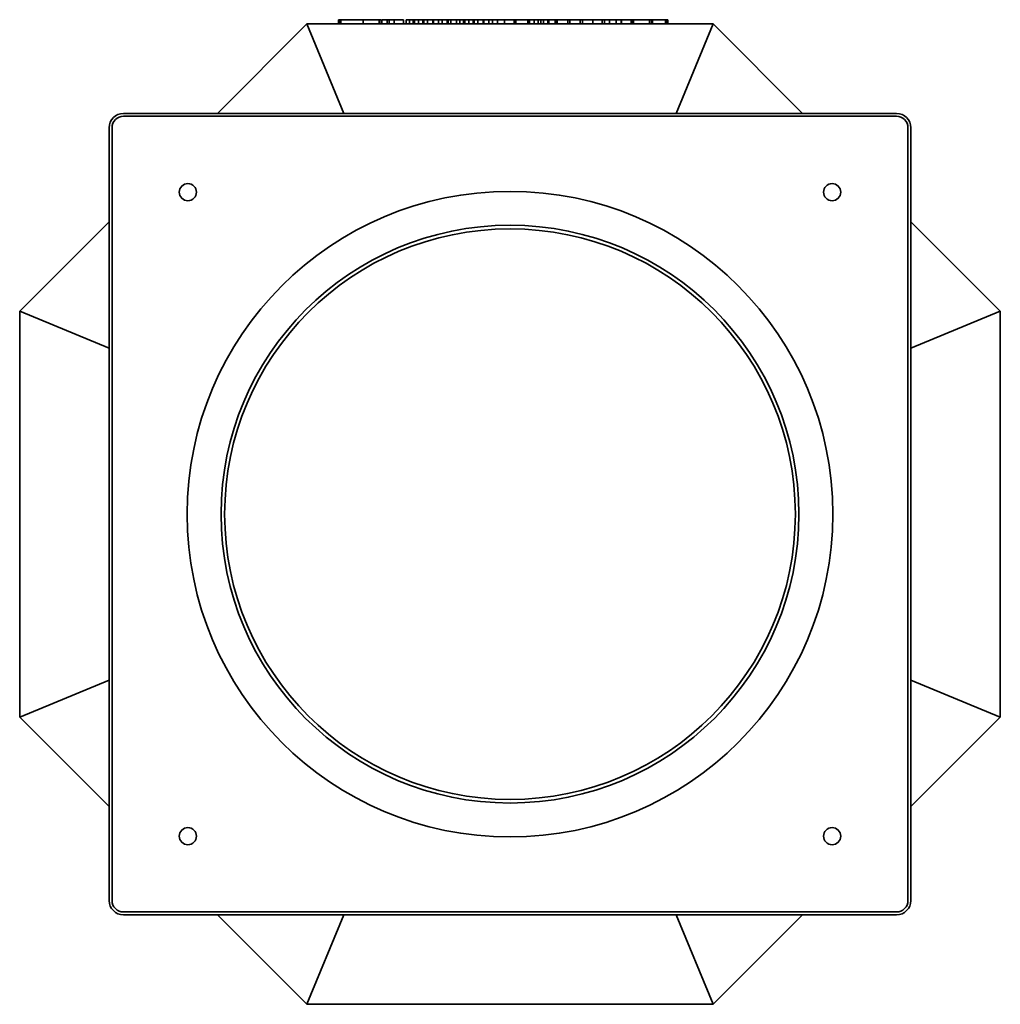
# Model space of a CAD drawing. Header units: millimetres. Extents: x 287 to 973, y 101 to 789.
import ezdxf

# ---------------------------------------------------------------- set-up
doc = ezdxf.new("R2010")
doc.units = ezdxf.units.MM
doc.header["$LTSCALE"] = 3
doc.layers.add('Krawędzie widoczne(ISO)', color=7, linetype='Continuous', lineweight=35, true_color=0x262659)

msp = doc.modelspace()

# ---------------------------------------------------------------- linework, layer by layer
at = {"layer": 'Krawędzie widoczne(ISO)'}
for p, q in [((425.63, 724), (488.13, 786.5)), ((488.13, 786.5), (771.87, 786.5)), ((488.13, 786.5), (514.02, 724)), ((510.1, 789.5), (511.22, 789.5)), ((510.1, 789.5), (510.1, 786.5)), ((511.22, 789.5), (511.88, 789.5)), ((511.22, 789.5), (511.22, 786.5)), ((511.88, 789.5), (526.8, 789.5)), ((511.88, 789.5), (511.88, 786.5)), ((526.8, 789.5), (527.32, 789.5)), ((527.32, 789.5), (531.66, 789.5)), ((527.32, 789.5), (527.32, 786.5)), ((531.66, 789.5), (538.53, 789.5)), ((538.53, 789.5), (539.33, 789.5)), ((538.53, 789.5), (538.53, 786.5)), ((539.33, 789.5), (539.95, 789.5)), ((539.95, 789.5), (539.95, 786.5)), ((540.44, 789.5), (544.21, 789.5)), ((540.44, 789.5), (540.44, 786.5)), ((544.21, 789.5), (545.49, 789.5)), ((544.21, 789.5), (544.21, 786.5)), ((545.49, 789.5), (549.18, 789.5)), ((545.49, 789.5), (545.49, 786.5)), ((549.18, 789.5), (551.14, 789.5)), ((549.18, 789.5), (549.18, 786.5)), ((551.14, 789.5), (555.72, 789.5)), ((555.72, 789.5), (555.72, 786.5)), ((557.43, 789.5), (559.54, 789.5)), ((557.43, 789.5), (557.43, 786.5)), ((559.54, 789.5), (559.79, 789.5)), ((559.79, 789.5), (562.28, 789.5)), ((559.79, 789.5), (559.79, 786.5)), ((562.28, 789.5), (563.19, 789.5)), ((562.28, 789.5), (562.28, 786.5)), ((563.19, 789.5), (565.97, 789.5)), ((563.19, 789.5), (563.19, 786.5)), ((565.97, 789.5), (569.03, 789.5)), ((565.97, 789.5), (565.97, 786.5)), ((569.03, 789.5), (569.77, 789.5)), ((569.03, 789.5), (569.03, 786.5)), ((569.77, 789.5), (569.77, 786.5)), ((569.77, 789.5), (572.27, 789.5)), ((572.27, 789.5), (576.13, 789.5)), ((572.27, 789.5), (572.27, 786.5)), ((576.13, 789.5), (576.47, 789.5)), ((576.13, 789.5), (576.13, 786.5)), ((576.47, 789.5), (576.62, 789.5)), ((576.47, 789.5), (576.47, 786.5)), ((576.62, 789.5), (580.06, 789.5)), ((576.62, 789.5), (576.62, 786.5)), ((580.06, 789.5), (582.67, 789.5)), ((580.06, 789.5), (580.06, 786.5)), ((582.67, 789.5), (586.11, 789.5)), ((582.67, 789.5), (582.67, 786.5)), ((586.11, 789.5), (586.8, 789.5)), ((586.11, 789.5), (586.11, 786.5)), ((586.8, 789.5), (588.73, 789.5)), ((586.8, 789.5), (586.8, 786.5)), ((588.73, 789.5), (592.71, 789.5)), ((588.73, 789.5), (588.73, 786.5)), ((592.71, 789.5), (592.94, 789.5)), ((592.71, 789.5), (592.71, 786.5)), ((592.94, 789.5), (594.97, 789.5)), ((594.97, 789.5), (597.47, 789.5)), ((594.97, 789.5), (594.97, 786.5)), ((597.47, 789.5), (598.38, 789.5)), ((597.47, 789.5), (597.47, 786.5)), ((598.38, 789.5), (601.16, 789.5)), ((598.38, 789.5), (598.38, 786.5)), ((601.16, 789.5), (604.21, 789.5)), ((601.16, 789.5), (601.16, 786.5)), ((604.21, 789.5), (604.21, 789.5)), ((604.21, 789.5), (604.21, 786.5)), ((604.21, 789.5), (604.96, 789.5)), ((604.21, 789.5), (604.21, 786.5)), ((604.96, 789.5), (607.45, 789.5)), ((604.96, 789.5), (604.96, 786.5)), ((607.45, 789.5), (611.32, 789.5)), ((607.45, 789.5), (607.45, 786.5)), ((611.32, 789.5), (611.65, 789.5)), ((611.32, 789.5), (611.32, 786.5)), ((611.65, 789.5), (611.8, 789.5)), ((611.65, 789.5), (611.65, 786.5)), ((611.81, 789.5), (615.24, 789.5)), ((611.81, 789.5), (611.81, 786.5)), ((615.24, 789.5), (617.86, 789.5)), ((615.24, 789.5), (615.24, 786.5)), ((617.86, 789.5), (621.3, 789.5)), ((617.86, 789.5), (617.86, 786.5)), ((621.3, 789.5), (626.26, 789.5)), ((621.3, 789.5), (621.3, 786.5)), ((626.25, 789.5), (633.01, 789.5)), ((626.25, 789.5), (626.25, 786.5)), ((633.01, 789.5), (633.97, 789.5)), ((633.01, 789.5), (633.01, 786.5)), ((633.97, 789.5), (634.13, 789.5)), ((634.13, 789.5), (639.03, 789.5)), ((634.13, 789.5), (634.13, 786.5)), ((639.03, 789.5), (641.03, 789.5)), ((641.03, 789.5), (642.41, 789.5)), ((642.41, 789.5), (643.67, 789.5)), ((642.41, 789.5), (642.41, 786.5)), ((643.67, 789.5), (643.67, 786.5)), ((643.67, 789.5), (646.81, 789.5)), ((646.81, 789.5), (649.59, 789.5)), ((646.81, 789.5), (646.81, 786.5)), ((649.59, 789.5), (651.55, 789.5)), ((649.59, 789.5), (649.59, 786.5)), ((651.55, 789.5), (653.48, 789.5)), ((651.55, 789.5), (651.55, 786.5)), ((653.48, 789.5), (656.38, 789.5)), ((653.48, 789.5), (653.48, 786.5)), ((656.38, 789.5), (657.04, 789.5)), ((656.38, 789.5), (656.38, 786.5)), ((657.04, 789.5), (661.49, 789.5)), ((657.04, 789.5), (657.04, 786.5)), ((661.49, 789.5), (661.7, 789.5)), ((661.49, 789.5), (661.49, 786.5)), ((661.7, 789.5), (661.86, 789.5)), ((661.7, 789.5), (661.7, 786.5)), ((661.86, 789.5), (662.92, 789.5)), ((662.92, 789.5), (666.29, 789.5)), ((662.92, 789.5), (662.92, 786.5)), ((666.29, 789.5), (669.28, 789.5)), ((669.28, 789.5), (670.35, 789.5)), ((670.35, 789.5), (671.8, 789.5)), ((670.35, 789.5), (670.35, 786.5)), ((671.8, 789.5), (675.05, 789.5)), ((671.8, 789.5), (671.8, 786.5)), ((675.05, 789.5), (678.07, 789.5)), ((678.07, 789.5), (679.13, 789.5)), ((679.13, 789.5), (680.16, 789.5)), ((679.13, 789.5), (679.13, 786.5)), ((680.16, 789.5), (680.56, 789.5)), ((680.56, 789.5), (683.81, 789.5)), ((680.56, 789.5), (680.56, 786.5)), ((683.81, 789.5), (686.83, 789.5)), ((686.83, 789.5), (687.89, 789.5)), ((687.89, 789.5), (687.89, 786.5)), ((687.89, 789.5), (689.7, 789.5)), ((689.7, 789.5), (694.34, 789.5)), ((694.34, 789.5), (695.91, 789.5)), ((694.34, 789.5), (694.34, 786.5)), ((695.91, 789.5), (695.95, 789.5)), ((695.91, 789.5), (695.91, 786.5)), ((695.95, 789.5), (699.56, 789.5)), ((695.95, 789.5), (695.95, 786.5)), ((699.56, 789.5), (704.12, 789.5)), ((699.56, 789.5), (699.56, 786.5)), ((704.12, 789.5), (704.41, 789.5)), ((704.12, 789.5), (704.12, 786.5)), ((704.41, 789.5), (705.93, 789.5)), ((705.93, 789.5), (706.89, 789.5)), ((706.89, 789.5), (707.58, 789.5)), ((707.58, 789.5), (707.58, 786.5)), ((707.79, 789.5), (709.9, 789.5)), ((707.79, 789.5), (707.79, 786.5)), ((709.9, 789.5), (714.65, 789.5)), ((714.65, 789.5), (715.24, 789.5)), ((714.65, 789.5), (714.65, 786.5)), ((715.24, 789.5), (715.24, 786.5)), ((715.24, 789.5), (716.19, 789.5)), ((716.19, 789.5), (716.19, 786.5)), ((716.26, 789.5), (716.26, 786.5)), ((716.26, 789.5), (720.6, 789.5)), ((720.6, 789.5), (727.47, 789.5)), ((727.47, 789.5), (727.47, 786.5)), ((727.47, 789.5), (728.27, 789.5)), ((728.27, 789.5), (728.89, 789.5)), ((728.89, 789.5), (728.89, 786.5)), ((728.98, 789.5), (729.52, 789.5)), ((728.98, 789.5), (728.98, 786.5)), ((729.52, 789.5), (730.55, 789.5)), ((729.52, 789.5), (729.52, 786.5)), ((730.55, 789.5), (731.8, 789.5)), ((731.8, 789.5), (733.9, 789.5)), ((733.9, 789.5), (738.71, 789.5)), ((738.71, 789.5), (739.05, 789.5)), ((738.71, 789.5), (738.71, 786.5)), ((739.05, 789.5), (739.59, 789.5)), ((739.05, 789.5), (739.05, 786.5)), ((739.59, 789.5), (740.24, 789.5)), ((739.59, 789.5), (739.59, 786.5)), ((740.24, 789.5), (740.24, 786.5)), ((745.98, 724), (771.87, 786.5)), ((771.87, 786.5), (834.37, 724)), ((900, 724), (360, 724)), ((360, 722), (900, 722)), ((350, 714), (350, 174)), ((352, 174), (352, 714)), ((908, 714), (908, 174)), ((910, 174), (910, 714)), ((287.5, 585.86), (350, 648.36)), ((910, 648.36), (972.5, 585.86)), ((287.5, 585.86), (350, 559.97)), ((287.5, 302.13), (287.5, 585.86)), ((972.5, 585.86), (910, 559.97)), ((972.5, 585.86), (972.5, 302.13)), ((287.5, 302.13), (350, 328.02)), ((972.5, 302.13), (910, 328.02)), ((350, 239.63), (287.5, 302.13)), ((972.5, 302.13), (910, 239.63)), ((900, 166), (360, 166)), ((360, 164), (900, 164)), ((488.13, 101.5), (425.63, 164)), ((514.02, 164), (488.13, 101.5)), ((771.87, 101.5), (745.98, 164)), ((834.37, 164), (771.87, 101.5)), ((771.87, 101.5), (488.13, 101.5))]:
    msp.add_line(p, q, dxfattribs=at)
for centre, radius in [((405, 669), 6), ((855, 669), 6), ((630, 444), 225.54), ((630, 444), 201.87), ((630, 444), 199.33), ((405, 219), 6), ((855, 219), 6)]:
    msp.add_circle(centre, radius, dxfattribs=at)
for centre, radius, start, end in [((360, 714), 10, 90, 180), ((900, 714), 10, 0, 90), ((360, 714), 8, 90, 180), ((900, 714), 8, 0, 90), ((360, 174), 10, 180, 270), ((360, 174), 8, 180, 270), ((900, 174), 8, 270, 0), ((900, 174), 10, 270, 0)]:
    msp.add_arc(centre, radius, start, end, dxfattribs=at)

doc.saveas('drawing.dxf')
